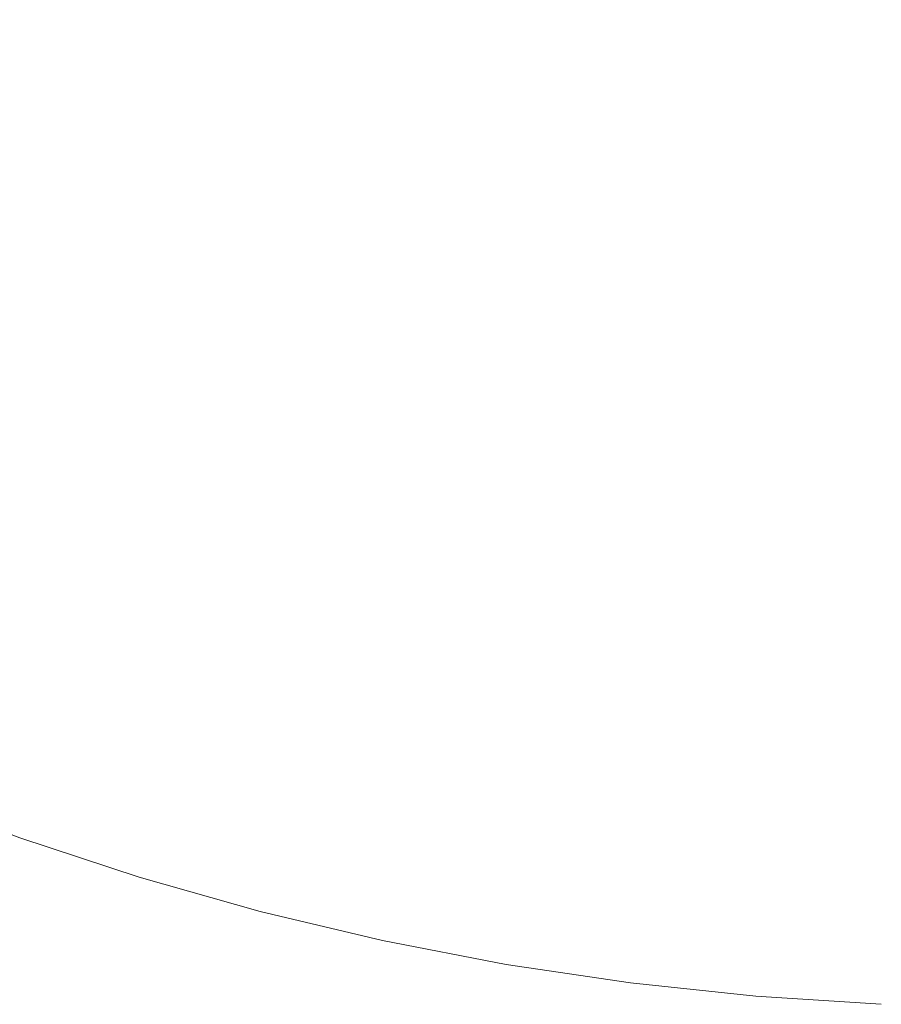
# Model space of a CAD drawing. Header units: centimetres. Extents: x -25.9 to 27.4, y -21.7 to -19.9.
# Tile 60 of 202: x -7.8874 to -7.8002, y -21.4597 to -21.36. Entities that reach past the tile are written whole.
import ezdxf

# ---------------------------------------------------------------- set-up
doc = ezdxf.new("R2010")
doc.units = ezdxf.units.CM
doc.header["$LTSCALE"] = 2.54
doc.layers.add('Lucido design-1', color=7, linetype='Continuous')

# ---------------------------------------------------------------- blocks, each defined once
blk = doc.blocks.new('Gruppo-5-1')
at = {"color": 7, "linetype": 'Continuous', "lineweight": 9}
blk.add_3dface([(-25.787481, -19.96, 876.421383), (-25.787481, -21.56, 876.421383), (27.312519, -21.56, 876.421383), (27.312519, -19.96, 876.421383)], dxfattribs=at)
for points, invisible_edges in [([(-7.87864, -21.361667, 875.659671), (-7.887117, -21.357616, 875.659671), (-7.886002, -21.355404, 875.662968), (-7.87762, -21.359409, 875.662968)], 15), ([(-7.868217, -21.360918, 875.66631), (-7.876671, -21.35731, 875.66631), (-7.87578, -21.355338, 875.669739), (-7.86741, -21.35891, 875.669739)], 15), ([(-7.858222, -21.360217, 875.673249), (-7.866656, -21.357034, 875.673249), (-7.865957, -21.355294, 875.676835), (-7.857597, -21.358448, 875.676835)], 15), ([(-7.858896, -21.362123, 875.669739), (-7.86741, -21.35891, 875.669739), (-7.866656, -21.357034, 875.673249), (-7.858222, -21.360217, 875.673249)], 15), ([(-7.849112, -21.361245, 875.676835), (-7.857597, -21.358448, 875.676835), (-7.857022, -21.35682, 875.68049), (-7.848606, -21.359594, 875.68049)], 15), ([(-7.839683, -21.360483, 875.684207), (-7.848145, -21.358087, 875.684207), (-7.847728, -21.356725, 875.68798), (-7.839324, -21.359105, 875.68798)], 15), ([(-7.879701, -21.364013, 875.656523), (-7.888276, -21.359915, 875.656523), (-7.887117, -21.357616, 875.659671), (-7.87864, -21.361667, 875.659671)], 15), ([(-7.869076, -21.363055, 875.662968), (-7.87762, -21.359409, 875.662968), (-7.876671, -21.35731, 875.66631), (-7.868217, -21.360918, 875.66631)], 15), ([(-7.84008, -21.362008, 875.68049), (-7.848606, -21.359594, 875.68049), (-7.848145, -21.358087, 875.684207), (-7.839683, -21.360483, 875.684207)], 15), ([(-7.830827, -21.361126, 875.68798), (-7.839324, -21.359105, 875.68798), (-7.839004, -21.357877, 875.691803), (-7.83056, -21.359886, 875.691803)], 15), ([(-7.82185, -21.360437, 875.69567), (-7.830325, -21.358798, 875.69567), (-7.830124, -21.357864, 875.699573), (-7.821688, -21.359496, 875.699573)], 15), ([(-7.859617, -21.364163, 875.66631), (-7.868217, -21.360918, 875.66631), (-7.86741, -21.35891, 875.669739), (-7.858896, -21.362123, 875.669739)], 15), ([(-7.849661, -21.363039, 875.673249), (-7.858222, -21.360217, 875.673249), (-7.857597, -21.358448, 875.676835), (-7.849112, -21.361245, 875.676835)], 15), ([(-7.831127, -21.362518, 875.684207), (-7.839683, -21.360483, 875.684207), (-7.839324, -21.359105, 875.68798), (-7.830827, -21.361126, 875.68798)], 15), ([(-7.822038, -21.361534, 875.691803), (-7.83056, -21.359886, 875.691803), (-7.830325, -21.358798, 875.69567), (-7.82185, -21.360437, 875.69567)], 15), ([(-7.813191, -21.360768, 875.699573), (-7.821688, -21.359496, 875.699573), (-7.821554, -21.358711, 875.703507), (-7.813089, -21.359978, 875.703507)], 15), ([(-7.804525, -21.360249, 875.707464), (-7.813008, -21.359346, 875.707464), (-7.812948, -21.358872, 875.711438), (-7.804484, -21.359773, 875.711438)], 15), ([(-7.880814, -21.366476, 875.653478), (-7.889493, -21.362329, 875.653478), (-7.888276, -21.359915, 875.656523), (-7.879701, -21.364013, 875.656523)], 15), ([(-7.869999, -21.365354, 875.659671), (-7.87864, -21.361667, 875.659671), (-7.87762, -21.359409, 875.662968), (-7.869076, -21.363055, 875.662968)], 15), ([(-7.840515, -21.36368, 875.676835), (-7.849112, -21.361245, 875.676835), (-7.848606, -21.359594, 875.68049), (-7.84008, -21.362008, 875.68049)], 15), ([(-7.822252, -21.362784, 875.68798), (-7.830827, -21.361126, 875.68798), (-7.83056, -21.359886, 875.691803), (-7.822038, -21.361534, 875.691803)], 15), ([(-7.813312, -21.361715, 875.69567), (-7.82185, -21.360437, 875.69567), (-7.821688, -21.359496, 875.699573), (-7.813191, -21.360768, 875.699573)], 15), ([(-7.804647, -21.361678, 875.699573), (-7.813191, -21.360768, 875.699573), (-7.813089, -21.359978, 875.703507), (-7.804579, -21.360885, 875.703507)], 15), ([(-7.804579, -21.360885, 875.703507), (-7.813089, -21.359978, 875.703507), (-7.813008, -21.359346, 875.707464), (-7.804525, -21.360249, 875.707464)], 15), ([(-7.796011, -21.360792, 875.707464), (-7.804525, -21.360249, 875.707464), (-7.804484, -21.359773, 875.711438), (-7.79599, -21.360315, 875.711438)], 15), ([(-7.79599, -21.360315, 875.711438), (-7.804484, -21.359773, 875.711438), (-7.804457, -21.359457, 875.715423), (-7.795977, -21.359997, 875.715423)], 15), ([(-7.860384, -21.366335, 875.662968), (-7.869076, -21.363055, 875.662968), (-7.868217, -21.360918, 875.66631), (-7.859617, -21.364163, 875.66631)], 15), ([(-7.850253, -21.364972, 875.669739), (-7.858896, -21.362123, 875.669739), (-7.858222, -21.360217, 875.673249), (-7.849661, -21.363039, 875.673249)], 15), ([(-7.831459, -21.364059, 875.68049), (-7.84008, -21.362008, 875.68049), (-7.839683, -21.360483, 875.684207), (-7.831127, -21.362518, 875.684207)], 15), ([(-7.813453, -21.362819, 875.691803), (-7.822038, -21.361534, 875.691803), (-7.82185, -21.360437, 875.69567), (-7.813312, -21.361715, 875.69567)], 15), ([(-7.804728, -21.36263, 875.69567), (-7.813312, -21.361715, 875.69567), (-7.813191, -21.360768, 875.699573), (-7.804647, -21.361678, 875.699573)], 15), ([(-7.796072, -21.362225, 875.699573), (-7.804647, -21.361678, 875.699573), (-7.804579, -21.360885, 875.703507), (-7.796038, -21.361429, 875.703507)], 15), ([(-7.796038, -21.361429, 875.703507), (-7.804579, -21.360885, 875.703507), (-7.804525, -21.360249, 875.707464), (-7.796011, -21.360792, 875.707464)], 15), ([(-7.870959, -21.367743, 875.656523), (-7.879701, -21.364013, 875.656523), (-7.87864, -21.361667, 875.659671), (-7.869999, -21.365354, 875.659671)], 15), ([(-7.840988, -21.365495, 875.673249), (-7.849661, -21.363039, 875.673249), (-7.849112, -21.361245, 875.676835), (-7.840515, -21.36368, 875.676835)], 15), ([(-7.831823, -21.365747, 875.676835), (-7.840515, -21.36368, 875.676835), (-7.84008, -21.362008, 875.68049), (-7.831459, -21.364059, 875.68049)], 15), ([(-7.822493, -21.364187, 875.684207), (-7.831127, -21.362518, 875.684207), (-7.830827, -21.361126, 875.68798), (-7.822252, -21.362784, 875.68798)], 15), ([(-7.813614, -21.364077, 875.68798), (-7.822252, -21.362784, 875.68798), (-7.822038, -21.361534, 875.691803), (-7.813453, -21.362819, 875.691803)], 15), ([(-7.804822, -21.363738, 875.691803), (-7.813453, -21.362819, 875.691803), (-7.813312, -21.361715, 875.69567), (-7.804728, -21.36263, 875.69567)], 15), ([(-7.796112, -21.363179, 875.69567), (-7.804728, -21.36263, 875.69567), (-7.804647, -21.361678, 875.699573), (-7.796072, -21.362225, 875.699573)], 15), ([(-7.881979, -21.369053, 875.650543), (-7.890766, -21.364854, 875.650543), (-7.889493, -21.362329, 875.653478), (-7.880814, -21.366476, 875.653478)], 15), ([(-7.861209, -21.368671, 875.659671), (-7.869999, -21.365354, 875.659671), (-7.869076, -21.363055, 875.662968), (-7.860384, -21.366335, 875.662968)], 15), ([(-7.850887, -21.367041, 875.66631), (-7.859617, -21.364163, 875.66631), (-7.858896, -21.362123, 875.669739), (-7.850253, -21.364972, 875.669739)], 15), ([(-7.841497, -21.367451, 875.669739), (-7.850253, -21.364972, 875.669739), (-7.849661, -21.363039, 875.673249), (-7.840988, -21.365495, 875.673249)], 15), ([(-7.822759, -21.365741, 875.68049), (-7.831459, -21.364059, 875.68049), (-7.831127, -21.362518, 875.684207), (-7.822493, -21.364187, 875.684207)], 15), ([(-7.813795, -21.365489, 875.684207), (-7.822493, -21.364187, 875.684207), (-7.822252, -21.362784, 875.68798), (-7.813614, -21.364077, 875.68798)], 15), ([(-7.804929, -21.365003, 875.68798), (-7.813614, -21.364077, 875.68798), (-7.813453, -21.362819, 875.691803), (-7.804822, -21.363738, 875.691803)], 15), ([(-7.796159, -21.364291, 875.691803), (-7.804822, -21.363738, 875.691803), (-7.804728, -21.36263, 875.69567), (-7.796112, -21.363179, 875.69567)], 15), ([(-7.871967, -21.370251, 875.653478), (-7.880814, -21.366476, 875.653478), (-7.879701, -21.364013, 875.656523), (-7.870959, -21.367743, 875.656523)], 15), ([(-7.832218, -21.367581, 875.673249), (-7.840988, -21.365495, 875.673249), (-7.840515, -21.36368, 875.676835), (-7.831823, -21.365747, 875.676835)], 15), ([(-7.823051, -21.367444, 875.676835), (-7.831823, -21.365747, 875.676835), (-7.831459, -21.364059, 875.68049), (-7.822759, -21.365741, 875.68049)], 15), ([(-7.80505, -21.366421, 875.684207), (-7.813795, -21.365489, 875.684207), (-7.813614, -21.364077, 875.68798), (-7.804929, -21.365003, 875.68798)], 15), ([(-7.796213, -21.365558, 875.68798), (-7.804929, -21.365003, 875.68798), (-7.804822, -21.363738, 875.691803), (-7.796159, -21.364291, 875.691803)], 15), ([(-7.883193, -21.371739, 875.647724), (-7.892094, -21.367486, 875.647724), (-7.890766, -21.364854, 875.650543), (-7.881979, -21.369053, 875.650543)], 15), ([(-7.851561, -21.369244, 875.662968), (-7.860384, -21.366335, 875.662968), (-7.859617, -21.364163, 875.66631), (-7.850887, -21.367041, 875.66631)], 15), ([(-7.842043, -21.369545, 875.66631), (-7.850887, -21.367041, 875.66631), (-7.850253, -21.364972, 875.669739), (-7.841497, -21.367451, 875.669739)], 15), ([(-7.813995, -21.367053, 875.68049), (-7.822759, -21.365741, 875.68049), (-7.822493, -21.364187, 875.684207), (-7.813795, -21.365489, 875.684207)], 15), ([(-7.796274, -21.366981, 875.684207), (-7.80505, -21.366421, 875.684207), (-7.804929, -21.365003, 875.68798), (-7.796213, -21.365558, 875.68798)], 15), ([(-7.862067, -21.371099, 875.656523), (-7.870959, -21.367743, 875.656523), (-7.869999, -21.365354, 875.659671), (-7.861209, -21.368671, 875.659671)], 15), ([(-7.832644, -21.369557, 875.669739), (-7.841497, -21.367451, 875.669739), (-7.840988, -21.365495, 875.673249), (-7.832218, -21.367581, 875.673249)], 15), ([(-7.823368, -21.369292, 875.673249), (-7.832218, -21.367581, 875.673249), (-7.831823, -21.365747, 875.676835), (-7.823051, -21.367444, 875.676835)], 15), ([(-7.814215, -21.368766, 875.676835), (-7.823051, -21.367444, 875.676835), (-7.822759, -21.365741, 875.68049), (-7.813995, -21.367053, 875.68049)], 15), ([(-7.805184, -21.367992, 875.68049), (-7.813995, -21.367053, 875.68049), (-7.813795, -21.365489, 875.684207), (-7.80505, -21.366421, 875.684207)], 15), ([(-7.873022, -21.372875, 875.650543), (-7.881979, -21.369053, 875.650543), (-7.880814, -21.366476, 875.653478), (-7.871967, -21.370251, 875.653478)], 15), ([(-7.852287, -21.371612, 875.659671), (-7.861209, -21.368671, 875.659671), (-7.860384, -21.366335, 875.662968), (-7.851561, -21.369244, 875.662968)], 15), ([(-7.842623, -21.371775, 875.662968), (-7.851561, -21.369244, 875.662968), (-7.850887, -21.367041, 875.66631), (-7.842043, -21.369545, 875.66631)], 15), ([(-7.80533, -21.369713, 875.676835), (-7.814215, -21.368766, 875.676835), (-7.813995, -21.367053, 875.68049), (-7.805184, -21.367992, 875.68049)], 15), ([(-7.796341, -21.368556, 875.68049), (-7.805184, -21.367992, 875.68049), (-7.80505, -21.366421, 875.684207), (-7.796274, -21.366981, 875.684207)], 15), ([(-7.884455, -21.374531, 875.645024), (-7.893473, -21.370222, 875.645024), (-7.892094, -21.367486, 875.647724), (-7.883193, -21.371739, 875.647724)], 15), ([(-7.862968, -21.373648, 875.653478), (-7.871967, -21.370251, 875.653478), (-7.870959, -21.367743, 875.656523), (-7.862067, -21.371099, 875.656523)], 15), ([(-7.8331, -21.371672, 875.66631), (-7.842043, -21.369545, 875.66631), (-7.841497, -21.367451, 875.669739), (-7.832644, -21.369557, 875.669739)], 15), ([(-7.82371, -21.371284, 875.669739), (-7.832644, -21.369557, 875.669739), (-7.832218, -21.367581, 875.673249), (-7.823368, -21.369292, 875.673249)], 15), ([(-7.814453, -21.370627, 875.673249), (-7.823368, -21.369292, 875.673249), (-7.823051, -21.367444, 875.676835), (-7.814215, -21.368766, 875.676835)], 15), ([(-7.796414, -21.370281, 875.676835), (-7.80533, -21.369713, 875.676835), (-7.805184, -21.367992, 875.68049), (-7.796341, -21.368556, 875.68049)], 15), ([(-7.874121, -21.375611, 875.647724), (-7.883193, -21.371739, 875.647724), (-7.881979, -21.369053, 875.650543), (-7.873022, -21.372875, 875.650543)], 15), ([(-7.853041, -21.374074, 875.656523), (-7.862067, -21.371099, 875.656523), (-7.861209, -21.368671, 875.659671), (-7.852287, -21.371612, 875.659671)], 15), ([(-7.805489, -21.371582, 875.673249), (-7.814453, -21.370627, 875.673249), (-7.814215, -21.368766, 875.676835), (-7.80533, -21.369713, 875.676835)], 15), ([(-7.843247, -21.374172, 875.659671), (-7.852287, -21.371612, 875.659671), (-7.851561, -21.369244, 875.662968), (-7.842623, -21.371775, 875.662968)], 15), ([(-7.833585, -21.373924, 875.662968), (-7.842623, -21.371775, 875.662968), (-7.842043, -21.369545, 875.66631), (-7.8331, -21.371672, 875.66631)], 15), ([(-7.824075, -21.373418, 875.66631), (-7.8331, -21.371672, 875.66631), (-7.832644, -21.369557, 875.669739), (-7.82371, -21.371284, 875.669739)], 15), ([(-7.81471, -21.372632, 875.669739), (-7.82371, -21.371284, 875.669739), (-7.823368, -21.369292, 875.673249), (-7.814453, -21.370627, 875.673249)], 15), ([(-7.796493, -21.372155, 875.673249), (-7.805489, -21.371582, 875.673249), (-7.80533, -21.369713, 875.676835), (-7.796414, -21.370281, 875.676835)], 15), ([(-7.885763, -21.377423, 875.642449), (-7.894902, -21.373056, 875.642449), (-7.893473, -21.370222, 875.645024), (-7.884455, -21.374531, 875.645024)], 15), ([(-7.86391, -21.376314, 875.650543), (-7.873022, -21.372875, 875.650543), (-7.871967, -21.370251, 875.653478), (-7.862968, -21.373648, 875.653478)], 15), ([(-7.805661, -21.373596, 875.669739), (-7.81471, -21.372632, 875.669739), (-7.814453, -21.370627, 875.673249), (-7.805489, -21.371582, 875.673249)], 15), ([(-7.875263, -21.378453, 875.645024), (-7.884455, -21.374531, 875.645024), (-7.883193, -21.371739, 875.647724), (-7.874121, -21.375611, 875.647724)], 15), ([(-7.853832, -21.376659, 875.653478), (-7.862968, -21.373648, 875.653478), (-7.862067, -21.371099, 875.656523), (-7.853041, -21.374074, 875.656523)], 15), ([(-7.843896, -21.376664, 875.656523), (-7.853041, -21.374074, 875.656523), (-7.852287, -21.371612, 875.659671), (-7.843247, -21.374172, 875.659671)], 15), ([(-7.834107, -21.376346, 875.659671), (-7.843247, -21.374172, 875.659671), (-7.842623, -21.371775, 875.662968), (-7.833585, -21.373924, 875.662968)], 15), ([(-7.824465, -21.375688, 875.662968), (-7.833585, -21.373924, 875.662968), (-7.8331, -21.371672, 875.66631), (-7.824075, -21.373418, 875.66631)], 15), ([(-7.814985, -21.374778, 875.66631), (-7.824075, -21.373418, 875.66631), (-7.82371, -21.371284, 875.669739), (-7.81471, -21.372632, 875.669739)], 15), ([(-7.796579, -21.374175, 875.669739), (-7.805661, -21.373596, 875.669739), (-7.805489, -21.371582, 875.673249), (-7.796493, -21.372155, 875.673249)], 15), ([(-7.887114, -21.380412, 875.640004), (-7.896378, -21.375985, 875.640004), (-7.894902, -21.373056, 875.642449), (-7.885763, -21.377423, 875.642449)], 15), ([(-7.864892, -21.379094, 875.647724), (-7.874121, -21.375611, 875.647724), (-7.873022, -21.372875, 875.650543), (-7.86391, -21.376314, 875.650543)], 15), ([(-7.805844, -21.375752, 875.66631), (-7.814985, -21.374778, 875.66631), (-7.81471, -21.372632, 875.669739), (-7.805661, -21.373596, 875.669739)], 15), ([(-7.85466, -21.379363, 875.650543), (-7.86391, -21.376314, 875.650543), (-7.862968, -21.373648, 875.653478), (-7.853832, -21.376659, 875.653478)], 15), ([(-7.824883, -21.37813, 875.659671), (-7.834107, -21.376346, 875.659671), (-7.833585, -21.373924, 875.662968), (-7.824465, -21.375688, 875.662968)], 15), ([(-7.815277, -21.377063, 875.662968), (-7.824465, -21.375688, 875.662968), (-7.824075, -21.373418, 875.66631), (-7.814985, -21.374778, 875.66631)], 15), ([(-7.796671, -21.376337, 875.66631), (-7.805844, -21.375752, 875.66631), (-7.805661, -21.373596, 875.669739), (-7.796579, -21.374175, 875.669739)], 15), ([(-7.876446, -21.381398, 875.642449), (-7.885763, -21.377423, 875.642449), (-7.884455, -21.374531, 875.645024), (-7.875263, -21.378453, 875.645024)], 15), ([(-7.844577, -21.37928, 875.653478), (-7.853832, -21.376659, 875.653478), (-7.853041, -21.374074, 875.656523), (-7.843896, -21.376664, 875.656523)], 15), ([(-7.83465, -21.378863, 875.656523), (-7.843896, -21.376664, 875.656523), (-7.843247, -21.374172, 875.659671), (-7.834107, -21.376346, 875.659671)], 15), ([(-7.80604, -21.378047, 875.662968), (-7.815277, -21.377063, 875.662968), (-7.814985, -21.374778, 875.66631), (-7.805844, -21.375752, 875.66631)], 15), ([(-7.888506, -21.383492, 875.637694), (-7.8979, -21.379003, 875.637694), (-7.896378, -21.375985, 875.640004), (-7.887114, -21.380412, 875.640004)], 15), ([(-7.865912, -21.381982, 875.645024), (-7.875263, -21.378453, 875.645024), (-7.874121, -21.375611, 875.647724), (-7.864892, -21.379094, 875.647724)], 15), ([(-7.815592, -21.379521, 875.659671), (-7.824883, -21.37813, 875.659671), (-7.824465, -21.375688, 875.662968), (-7.815277, -21.377063, 875.662968)], 15), ([(-7.796769, -21.378639, 875.662968), (-7.80604, -21.378047, 875.662968), (-7.805844, -21.375752, 875.66631), (-7.796671, -21.376337, 875.66631)], 15), ([(-7.855524, -21.382182, 875.647724), (-7.864892, -21.379094, 875.647724), (-7.86391, -21.376314, 875.650543), (-7.85466, -21.379363, 875.650543)], 15), ([(-7.84529, -21.382016, 875.650543), (-7.85466, -21.379363, 875.650543), (-7.853832, -21.376659, 875.653478), (-7.844577, -21.37928, 875.653478)], 15), ([(-7.835219, -21.381505, 875.653478), (-7.844577, -21.37928, 875.653478), (-7.843896, -21.376664, 875.656523), (-7.83465, -21.378863, 875.656523)], 15), ([(-7.825318, -21.380667, 875.656523), (-7.83465, -21.378863, 875.656523), (-7.834107, -21.376346, 875.659671), (-7.824883, -21.37813, 875.659671)], 15), ([(-7.877669, -21.384442, 875.640004), (-7.887114, -21.380412, 875.640004), (-7.885763, -21.377423, 875.642449), (-7.876446, -21.381398, 875.642449)], 15), ([(-7.80625, -21.380516, 875.659671), (-7.815592, -21.379521, 875.659671), (-7.815277, -21.377063, 875.662968), (-7.80604, -21.378047, 875.662968)], 15), ([(-7.796874, -21.381114, 875.659671), (-7.80625, -21.380516, 875.659671), (-7.80604, -21.378047, 875.662968), (-7.796769, -21.378639, 875.662968)], 15), ([(-7.86697, -21.384975, 875.642449), (-7.876446, -21.381398, 875.642449), (-7.875263, -21.378453, 875.645024), (-7.865912, -21.381982, 875.645024)], 15), ([(-7.825775, -21.383332, 875.653478), (-7.835219, -21.381505, 875.653478), (-7.83465, -21.378863, 875.656523), (-7.825318, -21.380667, 875.656523)], 15), ([(-7.815919, -21.382074, 875.656523), (-7.825318, -21.380667, 875.656523), (-7.824883, -21.37813, 875.659671), (-7.815592, -21.379521, 875.659671)], 15), ([(-7.856421, -21.385111, 875.645024), (-7.865912, -21.381982, 875.645024), (-7.864892, -21.379094, 875.647724), (-7.855524, -21.382182, 875.647724)], 15), ([(-7.846033, -21.384869, 875.647724), (-7.855524, -21.382182, 875.647724), (-7.85466, -21.379363, 875.650543), (-7.84529, -21.382016, 875.650543)], 15), ([(-7.835815, -21.38427, 875.650543), (-7.84529, -21.382016, 875.650543), (-7.844577, -21.37928, 875.653478), (-7.835219, -21.381505, 875.653478)], 15), ([(-7.806468, -21.383081, 875.656523), (-7.815919, -21.382074, 875.656523), (-7.815592, -21.379521, 875.659671), (-7.80625, -21.380516, 875.659671)], 15), ([(-7.878929, -21.387578, 875.637694), (-7.888506, -21.383492, 875.637694), (-7.887114, -21.380412, 875.640004), (-7.877669, -21.384442, 875.640004)], 15), ([(-7.816262, -21.384756, 875.653478), (-7.825775, -21.383332, 875.653478), (-7.825318, -21.380667, 875.656523), (-7.815919, -21.382074, 875.656523)], 15), ([(-7.796983, -21.383686, 875.656523), (-7.806468, -21.383081, 875.656523), (-7.80625, -21.380516, 875.659671), (-7.796874, -21.381114, 875.659671)], 15), ([(-7.868062, -21.388067, 875.640004), (-7.877669, -21.384442, 875.640004), (-7.876446, -21.381398, 875.642449), (-7.86697, -21.384975, 875.642449)], 15), ([(-7.85735, -21.388146, 875.642449), (-7.86697, -21.384975, 875.642449), (-7.865912, -21.381982, 875.645024), (-7.856421, -21.385111, 875.645024)], 15), ([(-7.836436, -21.387152, 875.647724), (-7.846033, -21.384869, 875.647724), (-7.84529, -21.382016, 875.650543), (-7.835815, -21.38427, 875.650543)], 15), ([(-7.826253, -21.386119, 875.650543), (-7.835815, -21.38427, 875.650543), (-7.835219, -21.381505, 875.653478), (-7.825775, -21.383332, 875.653478)], 15), ([(-7.846804, -21.387834, 875.645024), (-7.856421, -21.385111, 875.645024), (-7.855524, -21.382182, 875.647724), (-7.846033, -21.384869, 875.647724)], 15), ([(-7.806697, -21.385775, 875.653478), (-7.816262, -21.384756, 875.653478), (-7.815919, -21.382074, 875.656523), (-7.806468, -21.383081, 875.656523)], 15), ([(-7.880225, -21.390802, 875.635521), (-7.889937, -21.386658, 875.635521), (-7.888506, -21.383492, 875.637694), (-7.878929, -21.387578, 875.637694)], 15), ([(-7.816622, -21.387561, 875.650543), (-7.826253, -21.386119, 875.650543), (-7.825775, -21.383332, 875.653478), (-7.816262, -21.384756, 875.653478)], 15), ([(-7.797098, -21.386387, 875.653478), (-7.806697, -21.385775, 875.653478), (-7.806468, -21.383081, 875.656523), (-7.796983, -21.383686, 875.656523)], 15), ([(-7.869188, -21.391254, 875.637694), (-7.878929, -21.387578, 875.637694), (-7.877669, -21.384442, 875.640004), (-7.868062, -21.388067, 875.640004)], 15), ([(-7.85831, -21.391281, 875.640004), (-7.868062, -21.388067, 875.640004), (-7.86697, -21.384975, 875.642449), (-7.85735, -21.388146, 875.642449)], 15), ([(-7.837081, -21.390146, 875.645024), (-7.846804, -21.387834, 875.645024), (-7.846033, -21.384869, 875.647724), (-7.836436, -21.387152, 875.647724)], 15), ([(-7.826751, -21.389025, 875.647724), (-7.836436, -21.387152, 875.647724), (-7.835815, -21.38427, 875.650543), (-7.826253, -21.386119, 875.650543)], 15), ([(-7.806937, -21.388593, 875.650543), (-7.816622, -21.387561, 875.650543), (-7.816262, -21.384756, 875.653478), (-7.806697, -21.385775, 875.653478)], 15), ([(-7.847604, -21.390905, 875.642449), (-7.85735, -21.388146, 875.642449), (-7.856421, -21.385111, 875.645024), (-7.846804, -21.387834, 875.645024)], 15), ([(-7.797218, -21.389212, 875.650543), (-7.806937, -21.388593, 875.650543), (-7.806697, -21.385775, 875.653478), (-7.797098, -21.386387, 875.653478)], 15), ([(-7.881554, -21.394109, 875.633491), (-7.891405, -21.389906, 875.633491), (-7.889937, -21.386658, 875.635521), (-7.880225, -21.390802, 875.635521)], 15), ([(-7.816996, -21.390485, 875.647724), (-7.826751, -21.389025, 875.647724), (-7.826253, -21.386119, 875.650543), (-7.816622, -21.387561, 875.650543)], 15), ([(-7.870346, -21.39453, 875.635521), (-7.880225, -21.390802, 875.635521), (-7.878929, -21.387578, 875.637694), (-7.869188, -21.391254, 875.637694)], 15), ([(-7.83775, -21.393249, 875.642449), (-7.847604, -21.390905, 875.642449), (-7.846804, -21.387834, 875.645024), (-7.837081, -21.390146, 875.645024)], 15), ([(-7.827269, -21.392044, 875.645024), (-7.837081, -21.390146, 875.645024), (-7.836436, -21.387152, 875.647724), (-7.826751, -21.389025, 875.647724)], 15), ([(-7.807187, -21.39153, 875.647724), (-7.816996, -21.390485, 875.647724), (-7.816622, -21.387561, 875.650543), (-7.806937, -21.388593, 875.650543)], 15), ([(-7.8593, -21.394513, 875.637694), (-7.869188, -21.391254, 875.637694), (-7.868062, -21.388067, 875.640004), (-7.85831, -21.391281, 875.640004)], 15), ([(-7.848431, -21.394079, 875.640004), (-7.85831, -21.391281, 875.640004), (-7.85735, -21.388146, 875.642449), (-7.847604, -21.390905, 875.642449)], 15), ([(-7.817385, -21.393523, 875.645024), (-7.827269, -21.392044, 875.645024), (-7.826751, -21.389025, 875.647724), (-7.816996, -21.390485, 875.647724)], 15), ([(-7.797343, -21.392158, 875.647724), (-7.807187, -21.39153, 875.647724), (-7.806937, -21.388593, 875.650543), (-7.797218, -21.389212, 875.650543)], 15), ([(-7.882914, -21.397494, 875.631608), (-7.892908, -21.39323, 875.631608), (-7.891405, -21.389906, 875.633491), (-7.881554, -21.394109, 875.633491)], 15), ([(-7.871533, -21.397891, 875.633491), (-7.881554, -21.394109, 875.633491), (-7.880225, -21.390802, 875.635521), (-7.870346, -21.39453, 875.635521)], 15), ([(-7.838441, -21.396455, 875.640004), (-7.848431, -21.394079, 875.640004), (-7.847604, -21.390905, 875.642449), (-7.83775, -21.393249, 875.642449)], 15), ([(-7.827806, -21.395172, 875.642449), (-7.83775, -21.393249, 875.642449), (-7.837081, -21.390146, 875.645024), (-7.827269, -21.392044, 875.645024)], 15), ([(-7.807447, -21.394582, 875.645024), (-7.817385, -21.393523, 875.645024), (-7.816996, -21.390485, 875.647724), (-7.807187, -21.39153, 875.647724)], 15), ([(-7.860318, -21.397836, 875.635521), (-7.870346, -21.39453, 875.635521), (-7.869188, -21.391254, 875.637694), (-7.8593, -21.394513, 875.637694)], 15), ([(-7.849282, -21.39735, 875.637694), (-7.8593, -21.394513, 875.637694), (-7.85831, -21.391281, 875.640004), (-7.848431, -21.394079, 875.640004)], 15), ([(-7.797473, -21.395218, 875.645024), (-7.807447, -21.394582, 875.645024), (-7.807187, -21.39153, 875.647724), (-7.797343, -21.392158, 875.647724)], 15), ([(-7.817788, -21.396672, 875.642449), (-7.827806, -21.395172, 875.642449), (-7.827269, -21.392044, 875.645024), (-7.817385, -21.393523, 875.645024)], 15), ([(-7.884303, -21.400951, 875.629874), (-7.894442, -21.396624, 875.629874), (-7.892908, -21.39323, 875.631608), (-7.882914, -21.397494, 875.631608)], 15), ([(-7.82836, -21.398405, 875.640004), (-7.838441, -21.396455, 875.640004), (-7.83775, -21.393249, 875.642449), (-7.827806, -21.395172, 875.642449)], 15), ([(-7.807716, -21.397745, 875.642449), (-7.817788, -21.396672, 875.642449), (-7.817385, -21.393523, 875.645024), (-7.807447, -21.394582, 875.645024)], 15), ([(-7.872749, -21.40133, 875.631608), (-7.882914, -21.397494, 875.631608), (-7.881554, -21.394109, 875.633491), (-7.871533, -21.397891, 875.633491)], 15), ([(-7.861361, -21.401244, 875.633491), (-7.871533, -21.397891, 875.633491), (-7.870346, -21.39453, 875.635521), (-7.860318, -21.397836, 875.635521)], 15), ([(-7.850158, -21.400713, 875.635521), (-7.860318, -21.397836, 875.635521), (-7.8593, -21.394513, 875.637694), (-7.849282, -21.39735, 875.637694)], 15), ([(-7.839153, -21.399759, 875.637694), (-7.849282, -21.39735, 875.637694), (-7.848431, -21.394079, 875.640004), (-7.838441, -21.396455, 875.640004)], 15), ([(-7.797608, -21.398389, 875.642449), (-7.807716, -21.397745, 875.642449), (-7.807447, -21.394582, 875.645024), (-7.797473, -21.395218, 875.645024)], 15), ([(-7.818205, -21.399925, 875.640004), (-7.82836, -21.398405, 875.640004), (-7.827806, -21.395172, 875.642449), (-7.817788, -21.396672, 875.642449)], 15), ([(-7.885719, -21.404474, 875.628293), (-7.896006, -21.400084, 875.628293), (-7.894442, -21.396624, 875.629874), (-7.884303, -21.400951, 875.629874)], 15), ([(-7.828931, -21.401736, 875.637694), (-7.839153, -21.399759, 875.637694), (-7.838441, -21.396455, 875.640004), (-7.82836, -21.398405, 875.640004)], 15), ([(-7.807994, -21.401013, 875.640004), (-7.818205, -21.399925, 875.640004), (-7.817788, -21.396672, 875.642449), (-7.807716, -21.397745, 875.642449)], 15), ([(-7.87399, -21.404843, 875.629874), (-7.884303, -21.400951, 875.629874), (-7.882914, -21.397494, 875.631608), (-7.872749, -21.40133, 875.631608)], 15), ([(-7.862429, -21.404732, 875.631608), (-7.872749, -21.40133, 875.631608), (-7.871533, -21.397891, 875.633491), (-7.861361, -21.401244, 875.633491)], 15), ([(-7.851056, -21.404162, 875.633491), (-7.861361, -21.401244, 875.633491), (-7.860318, -21.397836, 875.635521), (-7.850158, -21.400713, 875.635521)], 15), ([(-7.839885, -21.403156, 875.635521), (-7.850158, -21.400713, 875.635521), (-7.849282, -21.39735, 875.637694), (-7.839153, -21.399759, 875.637694)], 15), ([(-7.797747, -21.401666, 875.640004), (-7.807994, -21.401013, 875.640004), (-7.807716, -21.397745, 875.642449), (-7.797608, -21.398389, 875.642449)], 15), ([(-7.818634, -21.403278, 875.637694), (-7.828931, -21.401736, 875.637694), (-7.82836, -21.398405, 875.640004), (-7.818205, -21.399925, 875.640004)], 15), ([(-7.829518, -21.405161, 875.635521), (-7.839885, -21.403156, 875.635521), (-7.839153, -21.399759, 875.637694), (-7.828931, -21.401736, 875.637694)], 15), ([(-7.808281, -21.404381, 875.637694), (-7.818634, -21.403278, 875.637694), (-7.818205, -21.399925, 875.640004), (-7.807994, -21.401013, 875.640004)], 15), ([(-7.887159, -21.408057, 875.626869), (-7.897597, -21.403603, 875.626869), (-7.896006, -21.400084, 875.628293), (-7.885719, -21.404474, 875.628293)], 15), ([(-7.875255, -21.408423, 875.628293), (-7.885719, -21.404474, 875.628293), (-7.884303, -21.400951, 875.629874), (-7.87399, -21.404843, 875.629874)], 15), ([(-7.840636, -21.40664, 875.633491), (-7.851056, -21.404162, 875.633491), (-7.850158, -21.400713, 875.635521), (-7.839885, -21.403156, 875.635521)], 15), ([(-7.86352, -21.408294, 875.629874), (-7.87399, -21.404843, 875.629874), (-7.872749, -21.40133, 875.631608), (-7.862429, -21.404732, 875.631608)], 15), ([(-7.851975, -21.407692, 875.631608), (-7.862429, -21.404732, 875.631608), (-7.861361, -21.401244, 875.633491), (-7.851056, -21.404162, 875.633491)], 15), ([(-7.819075, -21.406724, 875.635521), (-7.829518, -21.405161, 875.635521), (-7.828931, -21.401736, 875.637694), (-7.818634, -21.403278, 875.637694)], 15), ([(-7.79789, -21.405043, 875.637694), (-7.808281, -21.404381, 875.637694), (-7.807994, -21.401013, 875.640004), (-7.797747, -21.401666, 875.640004)], 15), ([(-7.888621, -21.411695, 875.625604), (-7.899212, -21.407176, 875.625604), (-7.897597, -21.403603, 875.626869), (-7.887159, -21.408057, 875.626869)], 15), ([(-7.830121, -21.408674, 875.633491), (-7.840636, -21.40664, 875.633491), (-7.839885, -21.403156, 875.635521), (-7.829518, -21.405161, 875.635521)], 15), ([(-7.808576, -21.407843, 875.635521), (-7.819075, -21.406724, 875.635521), (-7.818634, -21.403278, 875.637694), (-7.808281, -21.404381, 875.637694)], 15), ([(-7.876541, -21.412064, 875.626869), (-7.887159, -21.408057, 875.626869), (-7.885719, -21.404474, 875.628293), (-7.875255, -21.408423, 875.628293)], 15), ([(-7.864632, -21.411924, 875.628293), (-7.875255, -21.408423, 875.628293), (-7.87399, -21.404843, 875.629874), (-7.86352, -21.408294, 875.629874)], 15), ([(-7.852914, -21.411297, 875.629874), (-7.86352, -21.408294, 875.629874), (-7.862429, -21.404732, 875.631608), (-7.851975, -21.407692, 875.631608)], 15), ([(-7.841405, -21.410206, 875.631608), (-7.851975, -21.407692, 875.631608), (-7.851056, -21.404162, 875.633491), (-7.840636, -21.40664, 875.633491)], 15), ([(-7.798038, -21.408515, 875.635521), (-7.808576, -21.407843, 875.635521), (-7.808281, -21.404381, 875.637694), (-7.79789, -21.405043, 875.637694)], 15), ([(-7.819528, -21.41026, 875.633491), (-7.830121, -21.408674, 875.633491), (-7.829518, -21.405161, 875.635521), (-7.819075, -21.406724, 875.635521)], 15), ([(-7.830737, -21.412269, 875.631608), (-7.841405, -21.410206, 875.631608), (-7.840636, -21.40664, 875.633491), (-7.830121, -21.408674, 875.633491)], 15), ([(-7.808878, -21.411394, 875.633491), (-7.819528, -21.41026, 875.633491), (-7.819075, -21.406724, 875.635521), (-7.808576, -21.407843, 875.635521)], 15), ([(-7.84219, -21.413848, 875.629874), (-7.852914, -21.411297, 875.629874), (-7.851975, -21.407692, 875.631608), (-7.841405, -21.410206, 875.631608)], 15), ([(-7.798189, -21.412076, 875.633491), (-7.808878, -21.411394, 875.633491), (-7.808576, -21.407843, 875.635521), (-7.798038, -21.408515, 875.635521)], 15), ([(-7.877847, -21.415761, 875.625604), (-7.888621, -21.411695, 875.625604), (-7.887159, -21.408057, 875.626869), (-7.876541, -21.412064, 875.626869)], 15), ([(-7.865763, -21.415617, 875.626869), (-7.876541, -21.412064, 875.626869), (-7.875255, -21.408423, 875.628293), (-7.864632, -21.411924, 875.628293)], 15), ([(-7.853871, -21.414971, 875.628293), (-7.864632, -21.411924, 875.628293), (-7.86352, -21.408294, 875.629874), (-7.852914, -21.411297, 875.629874)], 15), ([(-7.819992, -21.413878, 875.631608), (-7.830737, -21.412269, 875.631608), (-7.830121, -21.408674, 875.633491), (-7.819528, -21.41026, 875.633491)], 15), ([(-7.831367, -21.415941, 875.629874), (-7.84219, -21.413848, 875.629874), (-7.841405, -21.410206, 875.631608), (-7.830737, -21.412269, 875.631608)], 15), ([(-7.809187, -21.415029, 875.631608), (-7.819992, -21.413878, 875.631608), (-7.819528, -21.41026, 875.633491), (-7.808878, -21.411394, 875.633491)], 15), ([(-7.879171, -21.419507, 875.6245), (-7.890102, -21.415381, 875.6245), (-7.888621, -21.411695, 875.625604), (-7.877847, -21.415761, 875.625604)], 15), ([(-7.854844, -21.418709, 875.626869), (-7.865763, -21.415617, 875.626869), (-7.864632, -21.411924, 875.628293), (-7.853871, -21.414971, 875.628293)], 15), ([(-7.842989, -21.417559, 875.628293), (-7.853871, -21.414971, 875.628293), (-7.852914, -21.411297, 875.629874), (-7.84219, -21.413848, 875.629874)], 15), ([(-7.798344, -21.41572, 875.631608), (-7.809187, -21.415029, 875.631608), (-7.808878, -21.411394, 875.633491), (-7.798189, -21.412076, 875.633491)], 15), ([(-7.866911, -21.419365, 875.625604), (-7.877847, -21.415761, 875.625604), (-7.876541, -21.412064, 875.626869), (-7.865763, -21.415617, 875.626869)], 15), ([(-7.820465, -21.417573, 875.629874), (-7.831367, -21.415941, 875.629874), (-7.830737, -21.412269, 875.631608), (-7.819992, -21.413878, 875.631608)], 15), ([(-7.832008, -21.419683, 875.628293), (-7.842989, -21.417559, 875.628293), (-7.84219, -21.413848, 875.629874), (-7.831367, -21.415941, 875.629874)], 15), ([(-7.809503, -21.418741, 875.629874), (-7.820465, -21.417573, 875.629874), (-7.819992, -21.413878, 875.631608), (-7.809187, -21.415029, 875.631608)], 15), ([(-7.880509, -21.423295, 875.623561), (-7.8916, -21.41911, 875.623561), (-7.890102, -21.415381, 875.6245), (-7.879171, -21.419507, 875.6245)], 15), ([(-7.868074, -21.423164, 875.6245), (-7.879171, -21.419507, 875.6245), (-7.877847, -21.415761, 875.625604), (-7.866911, -21.419365, 875.625604)], 15), ([(-7.855832, -21.422503, 875.625604), (-7.866911, -21.419365, 875.625604), (-7.865763, -21.415617, 875.626869), (-7.854844, -21.418709, 875.626869)], 15), ([(-7.843803, -21.421335, 875.626869), (-7.854844, -21.418709, 875.626869), (-7.853871, -21.414971, 875.628293), (-7.842989, -21.417559, 875.628293)], 15), ([(-7.820947, -21.421339, 875.628293), (-7.832008, -21.419683, 875.628293), (-7.831367, -21.415941, 875.629874), (-7.820465, -21.417573, 875.629874)], 15), ([(-7.798502, -21.419442, 875.629874), (-7.809503, -21.418741, 875.629874), (-7.809187, -21.415029, 875.631608), (-7.798344, -21.41572, 875.631608)], 15), ([(-7.832661, -21.423489, 875.626869), (-7.843803, -21.421335, 875.626869), (-7.842989, -21.417559, 875.628293), (-7.832008, -21.419683, 875.628293)], 15), ([(-7.809825, -21.422524, 875.628293), (-7.820947, -21.421339, 875.628293), (-7.820465, -21.417573, 875.629874), (-7.809503, -21.418741, 875.629874)], 15), ([(-7.844629, -21.425167, 875.625604), (-7.855832, -21.422503, 875.625604), (-7.854844, -21.418709, 875.626869), (-7.843803, -21.421335, 875.626869)], 15), ([(-7.798663, -21.423236, 875.628293), (-7.809825, -21.422524, 875.628293), (-7.809503, -21.418741, 875.629874), (-7.798502, -21.419442, 875.629874)], 15), ([(-7.881861, -21.427121, 875.622787), (-7.893113, -21.422875, 875.622787), (-7.8916, -21.41911, 875.623561), (-7.880509, -21.423295, 875.623561)], 15), ([(-7.869251, -21.427006, 875.623561), (-7.880509, -21.423295, 875.623561), (-7.879171, -21.419507, 875.6245), (-7.868074, -21.423164, 875.6245)], 15), ([(-7.856833, -21.426348, 875.6245), (-7.868074, -21.423164, 875.6245), (-7.866911, -21.419365, 875.625604), (-7.855832, -21.422503, 875.625604)], 15), ([(-7.821437, -21.42517, 875.626869), (-7.832661, -21.423489, 875.626869), (-7.832008, -21.419683, 875.628293), (-7.820947, -21.421339, 875.628293)], 15), ([(-7.833324, -21.427354, 875.625604), (-7.844629, -21.425167, 875.625604), (-7.843803, -21.421335, 875.626869), (-7.832661, -21.423489, 875.626869)], 15), ([(-7.810153, -21.426372, 875.626869), (-7.821437, -21.42517, 875.626869), (-7.820947, -21.421339, 875.628293), (-7.809825, -21.422524, 875.628293)], 15), ([(-7.883223, -21.430977, 875.622181), (-7.894638, -21.426669, 875.622181), (-7.893113, -21.422875, 875.622787), (-7.881861, -21.427121, 875.622787)], 15), ([(-7.845466, -21.429051, 875.6245), (-7.856833, -21.426348, 875.6245), (-7.855832, -21.422503, 875.625604), (-7.844629, -21.425167, 875.625604)], 15), ([(-7.798827, -21.427094, 875.626869), (-7.810153, -21.426372, 875.626869), (-7.809825, -21.422524, 875.628293), (-7.798663, -21.423236, 875.628293)], 15), ([(-7.870439, -21.430886, 875.622787), (-7.881861, -21.427121, 875.622787), (-7.880509, -21.423295, 875.623561), (-7.869251, -21.427006, 875.623561)], 15), ([(-7.857845, -21.430236, 875.623561), (-7.869251, -21.427006, 875.623561), (-7.868074, -21.423164, 875.6245), (-7.856833, -21.426348, 875.6245)], 15), ([(-7.821935, -21.429058, 875.625604), (-7.833324, -21.427354, 875.625604), (-7.832661, -21.423489, 875.626869), (-7.821437, -21.42517, 875.626869)], 15), ([(-7.833995, -21.431269, 875.6245), (-7.845466, -21.429051, 875.6245), (-7.844629, -21.425167, 875.625604), (-7.833324, -21.427354, 875.625604)], 15), ([(-7.810485, -21.430278, 875.625604), (-7.821935, -21.429058, 875.625604), (-7.821437, -21.42517, 875.626869), (-7.810153, -21.426372, 875.626869)], 15), ([(-7.884594, -21.434856, 875.621745), (-7.896172, -21.430487, 875.621745), (-7.894638, -21.426669, 875.622181), (-7.883223, -21.430977, 875.622181)], 15), ([(-7.846313, -21.432979, 875.623561), (-7.857845, -21.430236, 875.623561), (-7.856833, -21.426348, 875.6245), (-7.845466, -21.429051, 875.6245)], 15), ([(-7.798994, -21.431011, 875.625604), (-7.810485, -21.430278, 875.625604), (-7.810153, -21.426372, 875.626869), (-7.798827, -21.427094, 875.626869)], 15), ([(-7.871636, -21.434796, 875.622181), (-7.883223, -21.430977, 875.622181), (-7.881861, -21.427121, 875.622787), (-7.870439, -21.430886, 875.622787)], 15), ([(-7.858868, -21.434163, 875.622787), (-7.870439, -21.430886, 875.622787), (-7.869251, -21.427006, 875.623561), (-7.857845, -21.430236, 875.623561)], 15), ([(-7.82244, -21.432999, 875.6245), (-7.833995, -21.431269, 875.6245), (-7.833324, -21.427354, 875.625604), (-7.821935, -21.429058, 875.625604)], 15), ([(-7.834674, -21.43523, 875.623561), (-7.846313, -21.432979, 875.623561), (-7.845466, -21.429051, 875.6245), (-7.833995, -21.431269, 875.6245)], 15), ([(-7.810822, -21.434237, 875.6245), (-7.82244, -21.432999, 875.6245), (-7.821935, -21.429058, 875.625604), (-7.810485, -21.430278, 875.625604)], 15), ([(-7.885971, -21.438752, 875.621479), (-7.897713, -21.434321, 875.621479), (-7.896172, -21.430487, 875.621745), (-7.884594, -21.434856, 875.621745)], 15), ([(-7.859898, -21.43812, 875.622181), (-7.871636, -21.434796, 875.622181), (-7.870439, -21.430886, 875.622787), (-7.858868, -21.434163, 875.622787)], 15), ([(-7.847167, -21.436945, 875.622787), (-7.858868, -21.434163, 875.622787), (-7.857845, -21.430236, 875.623561), (-7.846313, -21.432979, 875.623561)], 15), ([(-7.799162, -21.43498, 875.6245), (-7.810822, -21.434237, 875.6245), (-7.810485, -21.430278, 875.625604), (-7.798994, -21.431011, 875.625604)], 15), ([(-7.872841, -21.43873, 875.621745), (-7.884594, -21.434856, 875.621745), (-7.883223, -21.430977, 875.622181), (-7.871636, -21.434796, 875.622181)], 15), ([(-7.822951, -21.436985, 875.623561), (-7.834674, -21.43523, 875.623561), (-7.833995, -21.431269, 875.6245), (-7.82244, -21.432999, 875.6245)], 15), ([(-7.83536, -21.439229, 875.622787), (-7.847167, -21.436945, 875.622787), (-7.846313, -21.432979, 875.623561), (-7.834674, -21.43523, 875.623561)], 15), ([(-7.811163, -21.438241, 875.623561), (-7.822951, -21.436985, 875.623561), (-7.82244, -21.432999, 875.6245), (-7.810822, -21.434237, 875.6245)], 15), ([(-7.887423, -21.442863, 875.621383), (-7.899338, -21.438367, 875.621383), (-7.897713, -21.434321, 875.621479), (-7.885971, -21.438752, 875.621479)], 14), ([(-7.874051, -21.442681, 875.621479), (-7.885971, -21.438752, 875.621479), (-7.884594, -21.434856, 875.621745), (-7.872841, -21.43873, 875.621745)], 15), ([(-7.860935, -21.442102, 875.621745), (-7.872841, -21.43873, 875.621745), (-7.871636, -21.434796, 875.622181), (-7.859898, -21.43812, 875.622181)], 15), ([(-7.848029, -21.440943, 875.622181), (-7.859898, -21.43812, 875.622181), (-7.858868, -21.434163, 875.622787), (-7.847167, -21.436945, 875.622787)], 15), ([(-7.799333, -21.438995, 875.623561), (-7.811163, -21.438241, 875.623561), (-7.810822, -21.434237, 875.6245), (-7.799162, -21.43498, 875.6245)], 15), ([(-7.823466, -21.441009, 875.622787), (-7.83536, -21.439229, 875.622787), (-7.834674, -21.43523, 875.623561), (-7.822951, -21.436985, 875.623561)], 15), ([(-7.836051, -21.443259, 875.622181), (-7.848029, -21.440943, 875.622181), (-7.847167, -21.436945, 875.622787), (-7.83536, -21.439229, 875.622787)], 15), ([(-7.811507, -21.442283, 875.622787), (-7.823466, -21.441009, 875.622787), (-7.822951, -21.436985, 875.623561), (-7.811163, -21.438241, 875.623561)], 15), ([(-7.875328, -21.44685, 875.621383), (-7.887423, -21.442863, 875.621383), (-7.885971, -21.438752, 875.621479), (-7.874051, -21.442681, 875.621479)], 14), ([(-7.861976, -21.446101, 875.621479), (-7.874051, -21.442681, 875.621479), (-7.872841, -21.43873, 875.621745), (-7.860935, -21.442102, 875.621745)], 15), ([(-7.848896, -21.444965, 875.621745), (-7.860935, -21.442102, 875.621745), (-7.859898, -21.43812, 875.622181), (-7.848029, -21.440943, 875.622181)], 15), ([(-7.799505, -21.443049, 875.622787), (-7.811507, -21.442283, 875.622787), (-7.811163, -21.438241, 875.623561), (-7.799333, -21.438995, 875.623561)], 15), ([(-7.823985, -21.445066, 875.622181), (-7.836051, -21.443259, 875.622181), (-7.83536, -21.439229, 875.622787), (-7.823466, -21.441009, 875.622787)], 15), ([(-7.836746, -21.447315, 875.621745), (-7.848896, -21.444965, 875.621745), (-7.848029, -21.440943, 875.622181), (-7.836051, -21.443259, 875.622181)], 15), ([(-7.811854, -21.446358, 875.622181), (-7.823985, -21.445066, 875.622181), (-7.823466, -21.441009, 875.622787), (-7.811507, -21.442283, 875.622787)], 15), ([(-25.787481, -21.56, 875.621383), (-7.887423, -21.442863, 875.621383), (-7.875328, -21.44685, 875.621383)], 9), ([(-7.863075, -21.45032, 875.621383), (-7.875328, -21.44685, 875.621383), (-7.874051, -21.442681, 875.621479), (-7.861976, -21.446101, 875.621479)], 14), ([(-7.849766, -21.449005, 875.621479), (-7.861976, -21.446101, 875.621479), (-7.860935, -21.442102, 875.621745), (-7.848896, -21.444965, 875.621745)], 15), ([(-7.799679, -21.447134, 875.622181), (-7.811854, -21.446358, 875.622181), (-7.811507, -21.442283, 875.622787), (-7.799505, -21.443049, 875.622787)], 15), ([(-7.824508, -21.449147, 875.621745), (-7.836746, -21.447315, 875.621745), (-7.836051, -21.443259, 875.622181), (-7.823985, -21.445066, 875.622181)], 15), ([(-7.837445, -21.451388, 875.621479), (-7.849766, -21.449005, 875.621479), (-7.848896, -21.444965, 875.621745), (-7.836746, -21.447315, 875.621745)], 15), ([(-7.812203, -21.450457, 875.621745), (-7.824508, -21.449147, 875.621745), (-7.823985, -21.445066, 875.622181), (-7.811854, -21.446358, 875.622181)], 15), ([(-7.875328, -21.44685, 875.621383), (-7.863075, -21.45032, 875.621383), (-25.787481, -21.56, 875.621383)], 10), ([(-7.850685, -21.453267, 875.621383), (-7.863075, -21.45032, 875.621383), (-7.861976, -21.446101, 875.621479), (-7.849766, -21.449005, 875.621479)], 14), ([(-7.799853, -21.451245, 875.621745), (-7.812203, -21.450457, 875.621745), (-7.811854, -21.446358, 875.622181), (-7.799679, -21.447134, 875.622181)], 15), ([(-7.825033, -21.453246, 875.621479), (-7.837445, -21.451388, 875.621479), (-7.836746, -21.447315, 875.621745), (-7.824508, -21.449147, 875.621745)], 15), ([(-7.838181, -21.455685, 875.621383), (-7.850685, -21.453267, 875.621383), (-7.849766, -21.449005, 875.621479), (-7.837445, -21.451388, 875.621479)], 14), ([(-7.812553, -21.454575, 875.621479), (-7.825033, -21.453246, 875.621479), (-7.824508, -21.449147, 875.621745), (-7.812203, -21.450457, 875.621745)], 15), ([(-25.787481, -21.56, 875.621383), (-7.863075, -21.45032, 875.621383), (-7.850685, -21.453267, 875.621383)], 9), ([(-7.800029, -21.455374, 875.621479), (-7.812553, -21.454575, 875.621479), (-7.812203, -21.450457, 875.621745), (-7.799853, -21.451245, 875.621745)], 15), ([(-7.825587, -21.45757, 875.621383), (-7.838181, -21.455685, 875.621383), (-7.837445, -21.451388, 875.621479), (-7.825033, -21.453246, 875.621479)], 14), ([(-7.850685, -21.453267, 875.621383), (-7.838181, -21.455685, 875.621383), (-25.787481, -21.56, 875.621383)], 10), ([(-7.812923, -21.458919, 875.621383), (-7.825587, -21.45757, 875.621383), (-7.825033, -21.453246, 875.621479), (-7.812553, -21.454575, 875.621479)], 14), ([(-7.800214, -21.45973, 875.621383), (-7.812923, -21.458919, 875.621383), (-7.812553, -21.454575, 875.621479), (-7.800029, -21.455374, 875.621479)], 14), ([(-25.787481, -21.56, 875.621383), (-7.838181, -21.455685, 875.621383), (-7.825587, -21.45757, 875.621383)], 9), ([(-7.825587, -21.45757, 875.621383), (-7.812923, -21.458919, 875.621383), (-25.787481, -21.56, 875.621383)], 10), ([(-7.812923, -21.458919, 875.621383), (-7.800214, -21.45973, 875.621383), (-25.787481, -21.56, 875.621383)], 10)]:
    blk.add_3dface(points, dxfattribs=dict(at, invisible_edges=invisible_edges))

msp = doc.modelspace()

# ---------------------------------------------------------------- block references
at = {"layer": 'Lucido design-1', "color": 7}
msp.add_blockref('Gruppo-5-1', (0, 0), dxfattribs=at)

doc.saveas('drawing.dxf')
